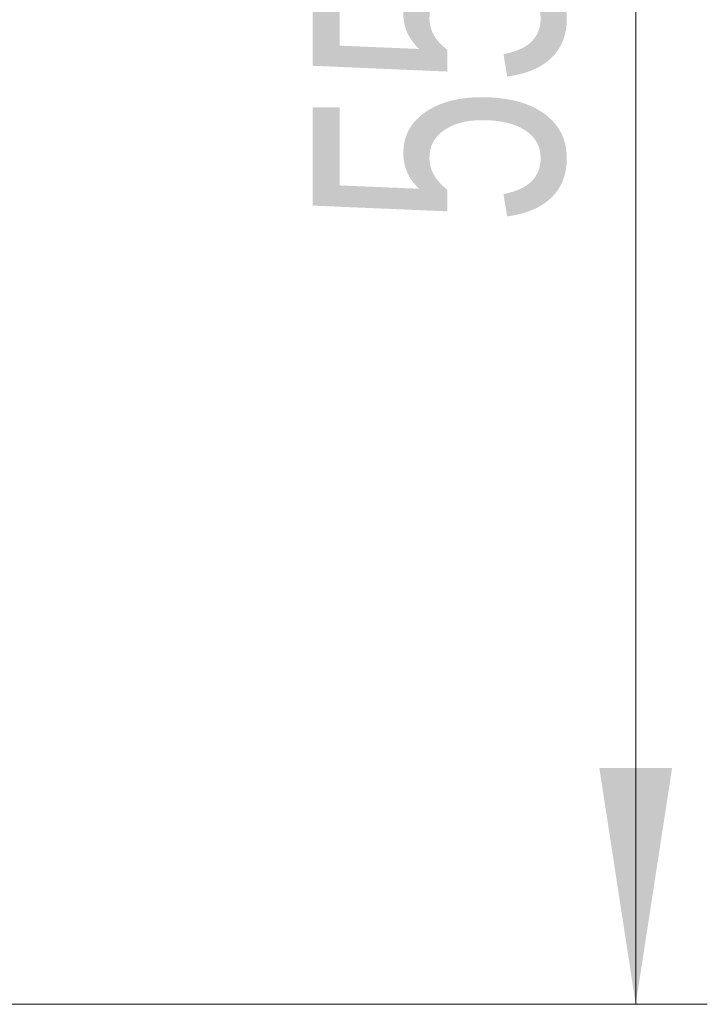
# Model space of a CAD drawing. Header units: millimetres. Extents: x 67.9 to 154, y 110.8 to 178.6.
# Tile 108 of 109: x 144.4 to 154, y 114.3 to 128.1. Entities that reach past the tile are written whole.
import ezdxf

# ---------------------------------------------------------------- set-up
doc = ezdxf.new("R2010")
doc.units = ezdxf.units.MM
doc.styles.add('SLDTEXTSTYLE0', font='TXT', dxfattribs={"width": 0.75})
doc.dimstyles.new('SLDDIMSTYLE0', dxfattribs={"dimtxt": 3.5, "dimasz": 3.302, "dimexe": 0, "dimexo": 0.0625, "dimgap": 0.875, "dimtad": 1, "dimdec": 0, "dimlfac": 20, "dimrnd": 1e-09, "dimzin": 12, "dimdsep": 46, "dimtxsty": 'SLDTEXTSTYLE0', "dimsah": 1, "dimcen": 0.09, "dimadec": 0, "dimazin": 3, "dimtfac": 1, "dimtofl": 0, "dimtmove": 0, "dimatfit": 3, "dimfxl": 1, "dimfrac": 2, "dimtolj": 1, "dimtzin": 12, "dimarcsym": 0})

# ---------------------------------------------------------------- blocks, each defined once
blk = doc.blocks.new('_D')
at = {"color": 7, "linetype": 'Continuous', "lineweight": 18, "transparency": 16777216}
for p, q in [((130.226, 141.845), (153.952, 141.845)), ((152.952, 141.845), (152.952, 114.345)), ((129.472, 114.345), (153.952, 114.345))]:
    blk.add_line(p, q, dxfattribs=at)
for points in [[(152.952, 141.845), (152.444, 138.543), (153.46, 138.543)], [(152.952, 114.345), (153.46, 117.647), (152.444, 117.647)]]:
    blk.add_solid(points, dxfattribs=at)
at = {"color": 7, "linetype": 'Continuous', "lineweight": 18, "transparency": 16777216, "insert": (148.44, 125.208), "char_height": 3.5, "attachment_point": 1, "rotation": 90, "style": 'SLDTEXTSTYLE0'}
blk.add_mtext('550', dxfattribs=at)

msp = doc.modelspace()

# ---------------------------------------------------------------- dimensions: what is measured, and where the dimension line sits
at = {"color": 7, "linetype": 'Continuous', "lineweight": 18}
dim = msp.add_linear_dim(base=(152.952, 114.345), p1=(129.226, 141.845), p2=(128.472, 114.345), angle=90, dimstyle='SLDDIMSTYLE0', dxfattribs=at)
dim.commit()
dim.dimension.update_dxf_attribs({"geometry": '_D', "text_midpoint": (152.952, 129.087), "dimtype": 160})

doc.saveas('drawing.dxf')
